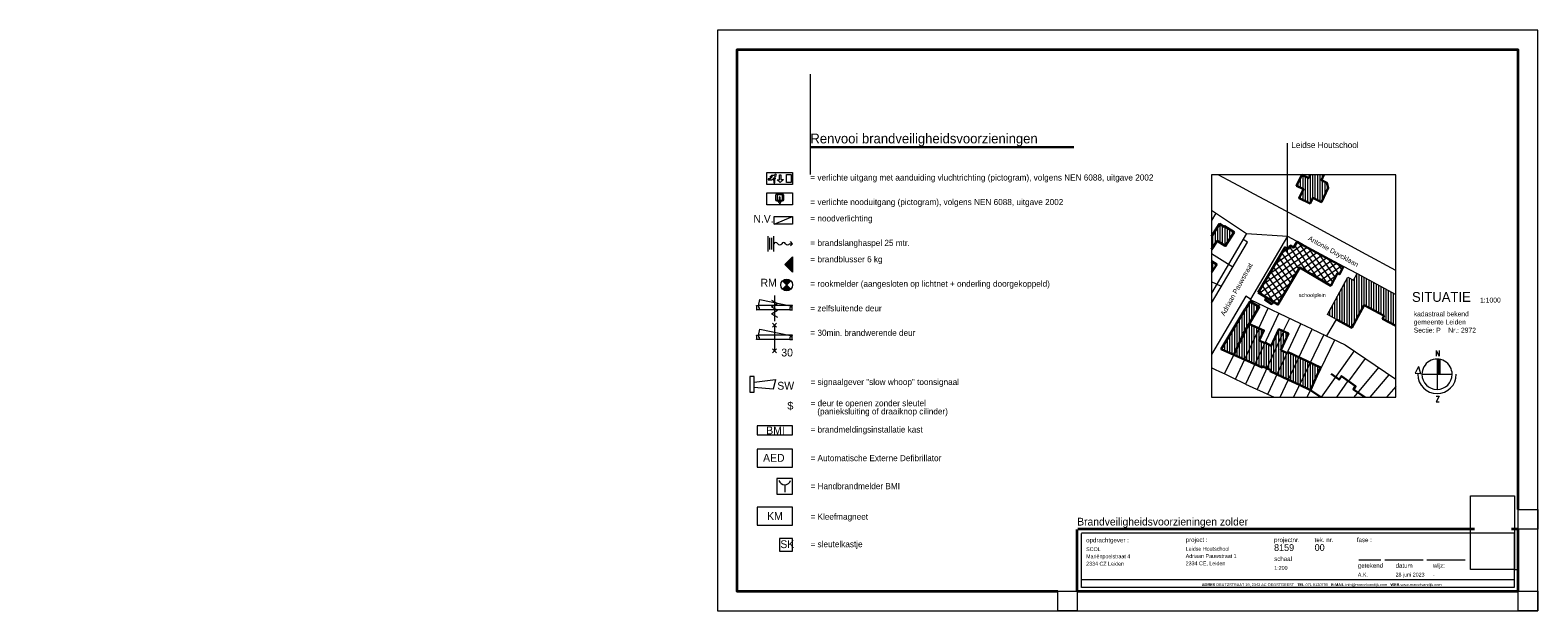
# Model space of a CAD drawing. Header units: millimetres. Extents: x 0 to 10560344, y -63228 to 177747.
# Tile 101 of 126: x 140791 to 217970, y -62457 to -32757. Entities that reach past the tile are written whole.
import ezdxf

# ---------------------------------------------------------------- set-up
doc = ezdxf.new("R2010")
doc.units = ezdxf.units.MM
doc.linetypes.add('HIDDEN', pattern=[9.525, 6.35, -3.175])
for name, color, linetype, lineweight in [('005', 9, 'Continuous', 5), ('008', 8, 'Continuous', 9), ('013', 220, 'Continuous', 13), ('018', 1, 'Continuous', 18), ('035', 82, 'Continuous', 35), ('050', 132, 'Continuous', 30), ('Bouwkundig brandweer', 190, 'Continuous', 13), ('hatch008', 151, 'Continuous', 5), ('hatch013', 201, 'Continuous', 13), ('TEKST013', 6, 'Continuous', 13), ('text008', 8, 'Continuous', 9), ('text018', 1, 'Continuous', 20)]:
    doc.layers.add(name, color=color, linetype=linetype, lineweight=lineweight)
doc.layers.add('AL22----_BINNENWAND', color=7, linetype='Continuous')
doc.layers.add('Z00-tekst', color=11, linetype='Continuous')
doc.layers.add('xx HIDDEN', color=30, linetype='Continuous', lineweight=0, plot=False)
doc.layers.add('xxhiddenxx', color=40, linetype='Continuous', lineweight=0, plot=False)
doc.styles.add('01_50', font='swiss.ttf', dxfattribs={"height": 110})
doc.styles.add('Century 2 teksten', font='GOTHIC.TTF', dxfattribs={"height": 2})
doc.styles.add('mvd', font='GOTHIC.TTF')
doc.styles.get("Standard").update_dxf_attribs({"font": 'simplex.shx'})
picture_1 = doc.add_image_def('image1.jpg', size_in_pixel=(564, 937))
pattern_1 = [(90, (184953.43, -51832.15), (-125, 2e-14), [])]

# ---------------------------------------------------------------- blocks, each defined once
blk = doc.blocks.new('kader MvD A3')
at = {"layer": '008', "transparency": 33554687}
for p, q in [((-71.37, 16.12), (-82.74, 16.12)), ((-49.45, 16.12), (-69.31, 16.12)), ((-27.53, 16.12), (-47.4, 16.12))]:
    blk.add_line(p, q, dxfattribs=at)
at = {"layer": '035', "transparency": 33554687}
blk.add_line((-228.91, 0), (-228.91, 31.97), dxfattribs=at)
for points in [[(-228.69, 0), (-228.69, 0), (0, 0), (0, 32.15), (-3.5, 32.15)], [(-22.76, 32.15), (-228.69, 32.15)]]:
    blk.add_lwpolyline(points, dxfattribs=at)
at = {"layer": 'xx HIDDEN'}
blk.add_lwpolyline([(-1.9, 11.25), (0, 11.25)], dxfattribs=at)
at = {"layer": 'xxhiddenxx', "transparency": 33554687}
for p, q in [((-226.86, 29.91), (-226.86, 1.87)), ((-2.05, 30.1), (-226.64, 30.1)), ((-2.05, 2.05), (-2.05, 30.1)), ((-226.64, 6.16), (-2.05, 6.16)), ((-226.64, 2.05), (-2.05, 2.05))]:
    blk.add_line(p, q, dxfattribs=at)
at = {"layer": 'text008', "transparency": 33554687, "char_height": 2.31, "attachment_point": 1, "style": 'mvd'}
for s, insert in [('opdrachtgever :', (-224.28, 27.68)), ('project :', (-172.63, 27.87)), ('projectnr.', (-126.76, 27.78)), ('tek. nr.', (-105.7, 27.78)), ('fase :', (-83.81, 27.78)), ('schaal', (-126.68, 17.98)), ('getekend', (-83.29, 14.47)), ('datum', (-63.7, 14.47)), ('wijz:', (-44.3, 14.47))]:
    blk.add_mtext(s, dxfattribs=dict(at, insert=insert))
at = {"layer": 'text018', "transparency": 33554687, "insert": (-102.06, 3.17), "char_height": 1.43835, "attachment_point": 5, "style": 'mvd'}
blk.add_mtext('{\\fArial|b1|i0|c0|p34;ADRES} DEUTZSTRAAT 19, 2342 AC OEGSTGEEST   {\\fArial|b1|i0|c0|p34;TEL} 071 5120790   {\\fArial|b1|i0|c0|p34;E-MAIL} info@marcelvandijk.com   {\\fArial|b1|i0|c0|p34;WEB} www.marcelvandijk.com', dxfattribs=at)
at = {"layer": 'text018', "style": 'Century 2 teksten'}
for tag, p, height in [('OMSCHRIJVING_ETIKET', (-228.91, 34.1), 4), ('PROJECTNR:', (-126.76, 20.92), 3.5), ('TEKENINGNR:', (-105.7, 20.92), 3.5), ('FASE', (-83.81, 20.92), 3), ('ADRES_OPDRACHTGEVER:', (-224.28, 17.1), 2), ('OPDRACHTGEVER:', (-224.28, 20.82), 2), ('ADRES_PROJECT:', (-172.63, 17.28), 2), ('PROJECT:', (-172.63, 21.01), 2), ('POSTCODE_OPDRACHTGEVER:', (-224.28, 13.29), 2), ('POSTCODE_PROJECT:', (-172.63, 13.48), 2), ('SCHAAL:', (-126.68, 11.12), 2), ('GETEKEND', (-83.29, 7.61), 2), ('DATUM', (-63.7, 7.61), 2), ('WIJZIGINGSDATUM', (-44.3, 7.61), 2)]:
    blk.add_attdef(tag, p, '', height=height, dxfattribs=at)
at = {"layer": '005'}
image = blk.add_image(picture_1, insert=(-24.88, 11.25), size_in_units=(22.98, 38.17), dxfattribs=at)
image.dxf.flags = 7

msp = doc.modelspace()

# ---------------------------------------------------------------- hatches: boundary and pattern name
at = {"layer": 'Bouwkundig brandweer', "transparency": 33554687}
h = msp.add_hatch(dxfattribs=at)
h.set_pattern_fill('ANSI37', color=256, scale=80, angle=80)
h.paths.add_polyline_path([(205941.2, -43749), (205642.9, -43586.4), (205467.6, -43877.4), (205464, -43875.9), (205292.8, -43779), (205188.3, -43954.7), (205027.3, -43863.5), (203657, -46176.7), (204663, -46788.8), (205780.2, -44893.9), (207367.8, -45825.7), (207719.9, -45194.4), (207809.5, -45245.9), (208005.5, -44857.6)])
at = {"layer": 'Bouwkundig brandweer'}
for points in [[(179816.2, -44357.8), (179428.3, -44745.8), (179816.2, -45133.7)], [(179728.4, -45576.5, 0.4142136), (179304.1, -45576.5), (179516.2, -45788.7)], [(179728.4, -45576.5, 0.4142136), (179304.1, -45576.5), (179516.2, -45788.7)], [(179516.2, -45788.7), (179304.1, -46000.8, 0.4142136), (179728.4, -46000.8)], [(179516.2, -45788.7), (179304.1, -46000.8, 0.4142136), (179728.4, -46000.8)]]:
    msp.add_hatch(color=256, dxfattribs=at).paths.add_polyline_path(points)
at = {"layer": 'hatch008'}
h = msp.add_hatch(dxfattribs=at)
h.set_pattern_fill('ANSI31', scale=1000, angle=45, style=0)
h.set_pattern_definition(pattern_1)
h.paths.add_polyline_path([(206447.7, -41337.7), (206890.4, -41549), (207243.1, -40815.9), (207174, -40564.4), (206890.4, -40425.1), (207017.5, -40158.2), (206322.5, -40158.2), (206242, -40321), (205888.3, -40158.2), (205619.5, -40713.3), (205970.3, -40881.4), (205750.3, -41344.6), (206311.1, -41617.9)])
at = {"layer": 'hatch008', "ltscale": 0.025}
h = msp.add_hatch(dxfattribs=at)
h.set_pattern_fill('ANSI31', scale=1000, angle=45, style=0)
h.set_pattern_definition([(90, (-1733289.6, 32982.14), (-125, 2e-14), [])])
h.paths.add_polyline_path([(201968.6, -43797.2), (202422.7, -43087.3), (201935.1, -42774.1), (201906.6, -42814.7), (201678.3, -42670.8), (201264, -43316), (201264, -43983.1), (201555.3, -43533.6)])
h.paths.add_polyline_path([(201264, -45154), (201529.2, -44741.9), (201264, -44571.5)])
at = {"layer": 'hatch008'}
h = msp.add_hatch(dxfattribs=at)
h.set_pattern_fill('ANSI31', scale=1000, angle=45, style=0)
h.set_pattern_definition(pattern_1)
h.paths.add_polyline_path([(209078.2, -46817), (210099.3, -47374.2), (210020.3, -47517.1), (210694.8, -47887.5), (210694.8, -46280.6), (208718.4, -45197.6), (208525.3, -45544.3), (208241.6, -45388.9), (207197.7, -47292.1), (207656.4, -47549.4), (208440.1, -47976.1)])
h = msp.add_hatch(dxfattribs=at)
h.set_pattern_fill('ANSI31', scale=1000, angle=45, style=0)
h.set_pattern_definition(pattern_1)
h.paths.add_polyline_path([(202906.5, -48274.8), (203238.4, -47715.8), (203661.3, -46886), (203248.9, -46630), (202999.4, -47031.8), (202991.6, -47027.1), (201764.5, -49076.5), (202401.9, -49357.2)])
h.paths.add_polyline_path([(203709.1, -48010), (203701.5, -48005.5), (203202.4, -47786.4), (202401.9, -49357.2), (202958.3, -49606.2)])
h.paths.add_polyline_path([(203996.2, -48759.8), (203710.7, -48637.5), (203947.6, -48113.5), (203709.6, -48009), (202958.3, -49606.2), (203488.4, -49840.3)])
h.paths.add_polyline_path([(203488.4, -49840.3), (203854.7, -50007.1), (203883.7, -49951.7), (204090, -50048.3), (204947.6, -48172.6), (204833.1, -48099.5), (204713.7, -48045.8), (204323.8, -48901.4), (204006.2, -48738.5)])
h.paths.add_polyline_path([(204090, -50048.3), (204297.5, -50145.4), (204272.3, -50204), (204620.8, -50367.5), (205130.7, -49274), (204820.1, -49123.2), (205200.9, -48264.7), (204955.8, -48154.6)])
h.paths.add_polyline_path([(204620.8, -50367.5), (205202, -50639.1), (205741.9, -49487.8), (205158, -49215.4)])
h.paths.add_polyline_path([(206318.9, -49756.9), (205741.9, -49487.8), (205202, -50639.1), (205765.8, -50902.2)])
h.paths.add_polyline_path([(206849.2, -50004.3), (206318.9, -49756.9), (205765.8, -50902.2), (206339.5, -51169.2)])
at = {"layer": 'hatch013'}
msp.add_hatch(color=7, dxfattribs=at).paths.add_polyline_path([(212810.1, -50359.2), (212950.7, -50359.2), (212950.7, -49597.2, 0.045627), (212810.1, -49584.3)])

# ---------------------------------------------------------------- linework, layer by layer
at = {"layer": '008', "color": 7}
for p, q in [((212810.1, -49584.3), (212810.1, -51134.1)), ((212950.7, -49597.2), (212950.7, -50359.2)), ((212035.3, -50359.2), (213585, -50359.2))]:
    msp.add_line(p, q, dxfattribs=at)
for points in [[(211868.3, -49961.3), (211686.3, -50305.5), (211828, -50321.3)], [(211868.3, -49961.3), (211969.8, -50337.2), (211828, -50321.3)]]:
    msp.add_lwpolyline(points, dxfattribs=at)
for radius, start, end in [(774.9, 0.000017, 180.000017), (985.7, 180.000017, 0.000017), (774.9, 180.000017, 0.000017)]:
    msp.add_arc((212810.1, -50359.2), radius, start, end, dxfattribs=at)
at = {"layer": '013'}
msp.add_lwpolyline([(205150.9, -44107), (205150.9, -38537.5)], dxfattribs=at)
at = {"layer": '018', "color": 7}
msp.add_lwpolyline([(201264, -51533.5), (210694.8, -51533.5), (210694.8, -40158.2), (201264, -40158.2)], close=True, dxfattribs=at)
msp.add_lwpolyline([(201264, -51533.5), (210694.8, -51533.5), (210694.8, -40158.2), (201264, -40158.2)], close=True, dxfattribs=at)
for points in [[(210694.8, -45054.6), (209174.8, -44227.7), (208019, -43598.3), (206636.4, -42850.8), (204830.1, -41881.6), (203447.1, -41142.7), (202657.7, -40720), (202112.7, -40433.6), (201613.1, -40158.2)], [(201264, -41969.9), (203062, -43152.5), (205156.6, -43294.5), (206635.4, -44103)], [(201491.4, -42119.5), (201264, -42496.7)], [(203062, -43152.5), (201264, -46211)], [(201264, -46726.6), (203113.6, -43593), (202882.4, -43458)], [(205156.6, -43294.5), (203268.6, -46514.6)], [(202349.6, -44887.4), (201264, -44197.9)], [(206635.4, -44103), (207480, -44566.4), (208007.4, -44835.5), (208718.4, -45197.6)], [(207161.4, -48395.7), (207656.4, -47549.4), (207197.7, -47292.1), (208241.6, -45388.9), (208525.3, -45544.3), (208718.4, -45197.6), (210694.8, -46280.6)], [(207161.4, -48395.7), (207656.4, -47549.4), (207197.7, -47292.1), (208241.6, -45388.9), (208525.3, -45544.3), (208718.4, -45197.6), (210694.8, -46280.6)], [(201771.3, -45867.2), (201264, -45626.2)], [(204147.1, -51383.4), (205831.5, -47771.1), (203254.7, -46541.6), (203268.6, -46514.6), (203020.4, -46368.8), (201264, -49343.6)], [(204147.1, -51383.4), (205831.5, -47771.1), (203254.7, -46541.6), (203268.6, -46514.6), (203020.4, -46368.8), (201264, -49343.6)], [(203723, -46765), (201904.5, -50333.2)], [(202484.4, -50613.6), (203709.1, -48010), (203695.6, -48001.9), (204172.9, -46979.7)], [(202484.4, -50613.6), (203709.1, -48010), (203695.6, -48001.9), (204172.9, -46979.7)], [(204711.9, -47236.9), (203006.9, -50864.7)], [(204711.9, -47236.9), (203006.9, -50864.7)], [(205259.5, -47498.2), (204928.1, -48160.2), (204947.6, -48172.6), (203593.9, -51133.4)], [(204782.5, -51533.5), (206418.3, -48045.5), (205831.5, -47771.1)], [(207010.6, -48324.7), (205460.9, -51533.5)], [(206163.5, -51533.5), (207583, -48594.4)], [(206418.3, -48045.5), (208114.2, -48844.8), (210694.8, -50614.4)], [(208571.7, -49158.5), (206873, -51533.5)], [(203006.9, -50864.7), (202306.9, -50528.3), (201964.6, -50360.2), (201844.5, -50306.2), (201652.3, -50216.1), (201508.2, -50147.1), (201364.1, -50078.1), (201295.1, -50047.7), (201264, -50034.2)], [(207678, -51533.5), (208262.6, -50698.5), (208264.4, -50695.7), (208296.2, -50718.5), (209139.2, -49547.6)], [(209820.5, -50014.8), (208543.9, -51533.5)], [(203006.9, -50864.7), (204468.2, -51533.5)], [(209385.1, -51533.5), (210355.2, -50381.5)], [(210694.8, -50987.5), (210230.7, -51533.5)]]:
    msp.add_lwpolyline(points, dxfattribs=at)
at = {"layer": '035'}
msp.add_lwpolyline([(216969.9, -57282.9), (216969.9, -33757.2), (176969.9, -33757.2), (176969.9, -61457.2), (193391.7, -61457.2)], dxfattribs=at)
at = {"layer": '050'}
msp.add_lwpolyline([(180732.3, -38736.4), (194223.2, -38736.4)], dxfattribs=at)
at = {"layer": '050', "color": 7}
for points in [[(206322.5, -40158.2), (206242, -40321), (205888.3, -40158.2), (205619.5, -40713.3), (205970.3, -40881.4), (205750.3, -41344.6), (206311.1, -41617.9), (206447.7, -41337.7), (206890.4, -41549), (207243.1, -40815.9), (207174, -40564.4), (206890.4, -40425.1), (207017.5, -40158.2)], [(201264, -43983.1), (201555.3, -43533.6), (201965.3, -43795.1), (201968.5, -43797.3), (202422.7, -43087.3), (201935.1, -42774.1), (201906.6, -42814.7), (201678.3, -42670.8), (201264, -43316)], [(203657, -46176.7), (205027.3, -43863.5), (205188.3, -43954.7), (205292.8, -43779), (205464, -43875.9), (205467.6, -43877.4), (205642.9, -43586.4), (205941.2, -43749), (205953.2, -43730)], [(205941.2, -43749), (208005.5, -44857.6), (207809.5, -45245.9), (207719.9, -45194.4), (207367.8, -45825.7), (205780.2, -44893.9), (204663, -46788.8), (203657, -46176.7)], [(201264, -45154), (201529.2, -44741.9), (201264, -44571.5)], [(206864, -51533.5), (206339.5, -51169.2), (205765.8, -50902.2), (205202, -50639.1), (204620.8, -50367.5), (204272.3, -50204), (204297.5, -50145.4), (203883.7, -49951.7), (203854.7, -50007.1), (203488.4, -49840.3), (202958.3, -49606.2), (202401.9, -49357.2), (201764.5, -49076.5), (202991.6, -47027.1), (202999.4, -47031.8), (203248.9, -46630), (203710.6, -46916.5), (203463.8, -47317.5), (203471.3, -47323.5), (202906.5, -48274.8), (202401.9, -49357.2)], [(206864, -51533.5), (206339.5, -51169.2), (205765.8, -50902.2), (205202, -50639.1), (204620.8, -50367.5), (204272.3, -50204), (204297.5, -50145.4), (203883.7, -49951.7), (203854.7, -50007.1), (203488.4, -49840.3), (202958.3, -49606.2), (202401.9, -49357.2), (201764.5, -49076.5), (202991.6, -47027.1), (202999.4, -47031.8), (203248.9, -46630), (203710.6, -46916.5), (203463.8, -47317.5), (203471.3, -47323.5), (202906.5, -48274.8), (202401.9, -49357.2)], [(204081.1, -46434.8), (204008.8, -46555.3), (204007.5, -46558.4), (204348.7, -46767.7), (204425, -46644)], [(207656.4, -47549.4), (208440.1, -47976.1), (209078.2, -46817), (210099.3, -47374.2), (210020.3, -47517.1), (210694.8, -47887.5)], [(207656.4, -47549.4), (208440.1, -47976.1), (209078.2, -46817), (210099.3, -47374.2), (210020.3, -47517.1), (210694.8, -47887.5)], [(203202.4, -47786.4), (203947.6, -48113.5), (203710.7, -48637.5), (203996.2, -48759.8)], [(204006.2, -48738.5), (204323.8, -48901.4), (204713.7, -48045.8), (205200.9, -48264.7), (204820.1, -49123.2), (205130.7, -49274)], [(205158, -49215.4), (206849.2, -50004.3), (206880.2, -49972.2)], [(206849.2, -50004.3), (206339.5, -51169.2)], [(207385.4, -50330.6), (207796.9, -50631.6), (207922.1, -50452.8), (207924.7, -50448.8), (208636.8, -50967.1), (208527.3, -51129), (209105.4, -51533.5)]]:
    msp.add_lwpolyline(points, dxfattribs=at)
at = {"layer": 'Bouwkundig brandweer'}
for p, q in [((178876.2, -42681.5), (179816.2, -42285.9)), ((179816.2, -44357.8), (179428.3, -44745.8)), ((179816.2, -44357.8), (179428.3, -44745.8)), ((179428.3, -44745.8), (179816.2, -45133.7)), ((179428.3, -44745.8), (179816.2, -45133.7)), ((179816.2, -44357.8), (179816.2, -45133.7)), ((179816.2, -44357.8), (179816.2, -45133.7)), ((179728.4, -45576.5), (179304.1, -46000.8)), ((179304.1, -45576.5), (179728.4, -46000.8)), ((179716.2, -46840.7), (178076.2, -46840.7)), ((179682.2, -47068.7), (178110.2, -47068.7)), ((178745.6, -46564.8), (179046.9, -46738.7)), ((178745.6, -46912.7), (179046.9, -46738.7)), ((178745.6, -46912.7), (179046.9, -47086.7)), ((178745.6, -47260.6), (179046.9, -47086.7)), ((178745.6, -47260.6), (179046.9, -47434.6)), ((178790.2, -47950.5), (179002.3, -47738.4)), ((179002.3, -47950.5), (178790.2, -47738.4)), ((179716.2, -48352.7), (178076.2, -48352.7)), ((179682.2, -48580.7), (178110.2, -48580.7)), ((178790.2, -49264.3), (179002.3, -49052.2)), ((179002.3, -49264.3), (178790.2, -49052.2))]:
    msp.add_line(p, q, dxfattribs=at)
for points in [[(178504.2, -40035), (179816.2, -40035), (179816.2, -40643.9), (178504.2, -40643.9)], [(179221.7, -40151.1), (179221.7, -40403.4), (179347.8, -40403.4), (179192.6, -40557), (179029.3, -40406.6), (179157, -40406.6), (179157, -40149.5)], [(179513.2, -40142.1), (179749.3, -40142.1), (179749.3, -40554.3), (179513.2, -40554.3)], [(178504.2, -41076.7), (179816.2, -41076.7), (179816.2, -41685.5), (178504.2, -41685.5)], [(179100.4, -41502.9), (179031.2, -41502.9), (178988.3, -41485.7), (178969.8, -41440.3), (178969.8, -41181.3), (178986.7, -41137.4), (179033, -41119.1), (179293.9, -41119.1), (179335.3, -41138.6), (179353.6, -41180.1), (179353.6, -41440.8), (179334.1, -41483.4), (179292.7, -41501.7), (179223.2, -41501.7), (179223.2, -41446.9), (179292.7, -41446.9), (179297.1, -41443.9), (179298.9, -41438.2), (179298.9, -41179.5), (179296.3, -41174.4), (179290.6, -41171.7), (179030.4, -41171.7), (179025.3, -41174.6), (179022.7, -41180.4), (179022.7, -41439.4), (179024.8, -41445.5), (179030.4, -41448.4), (179099.2, -41448.4)], [(179136, -41289.9), (179136, -41537.2), (179084.6, -41528), (179160.5, -41647.5), (179237.2, -41528.1), (179185.8, -41536.8), (179185.8, -41290.7)], [(178876.2, -42285.9), (179816.2, -42285.9), (179816.2, -42681.5), (178876.2, -42681.5)], [(177976.2, -47054.7), (177996.2, -47054.7), (177996.2, -46854.7), (177976.2, -46854.7), (177976.2, -46840.7), (178076.2, -46840.7), (178076.2, -46942.7), (178110.2, -46942.7), (178110.2, -47068.7), (177976.2, -47068.7)], [(179816.2, -47054.7), (179796.2, -47054.7), (179796.2, -46854.7), (179816.2, -46854.7), (179816.2, -46840.7), (179716.2, -46840.7), (179716.2, -46942.7), (179682.2, -46942.7), (179682.2, -47068.7), (179816.2, -47068.7)], [(177976.2, -48566.7), (177996.2, -48566.7), (177996.2, -48366.7), (177976.2, -48366.7), (177976.2, -48352.7), (178076.2, -48352.7), (178076.2, -48454.7), (178110.2, -48454.7), (178110.2, -48580.7), (177976.2, -48580.7)], [(179816.2, -48566.7), (179796.2, -48566.7), (179796.2, -48366.7), (179816.2, -48366.7), (179816.2, -48352.7), (179716.2, -48352.7), (179716.2, -48454.7), (179682.2, -48454.7), (179682.2, -48580.7), (179816.2, -48580.7)], [(177848.3, -50474.6), (177635.3, -50474.6), (177635.3, -51269.5), (177848.3, -51269.5)], [(179816.2, -53000.9), (177999.5, -53000.9), (177999.5, -53459.8), (179816.2, -53459.8)], [(179816.1, -54183.9), (177999.3, -54183.9), (177999.3, -55101.7), (179816.1, -55101.7)], [(179016.2, -56487.6), (179816.2, -56487.6), (179816.2, -55687.6), (179016.2, -55687.6)], [(179816.2, -57160.9), (177999.5, -57160.9), (177999.5, -58078.7), (179816.2, -58078.7)], [(179816.2, -58749.8), (179141.9, -58749.8), (179141.9, -59398), (179816.2, -59398)]]:
    msp.add_lwpolyline(points, close=True, dxfattribs=at)
for points in [[(178600.8, -40419.4), (178748.2, -40419.4), (178788.4, -40379.2), (178856.9, -40450.6), (178856.9, -40551.8), (178862.2, -40559.5), (178872.6, -40562.4), (178901.2, -40562.4), (178911.5, -40558.5), (178915.5, -40548.1), (178915.5, -40424.4), (178829.3, -40336.6), (178855.1, -40311.7), (178906.6, -40363.2), (178919, -40365.7), (178929, -40364), (178944.8, -40349.1), (178947.2, -40340), (178941.4, -40328.3), (178889.1, -40276), (178925.7, -40240.3), (178927.3, -40226.2), (178946.4, -40229.6), (178987.9, -40213), (179004.5, -40173.9), (178987.1, -40133.3), (178949.7, -40115), (178907.4, -40132.4), (178889.9, -40176.4), (178892.4, -40188.9), (178733.8, -40188.9), (178664.1, -40256.9), (178660.7, -40268.6), (178664.1, -40278.5), (178679, -40291.8), (178690.6, -40293.5), (178699.8, -40291.8), (178755.4, -40238.7), (178793.6, -40238.7), (178672.4, -40359), (178589.3, -40359), (178576.9, -40364), (178571.9, -40375.7), (178571.9, -40407.2), (178576, -40413.8), (178587.7, -40419.6), (178600.8, -40419.4)], [(178546.4, -43285.2), (178546.4, -44079.4)], [(178646.4, -43385.2), (178646.4, -43979.4)], [(178759.2, -43979.4), (178759.2, -43385.2)], [(178859.2, -44079.4), (178859.2, -43285.2)], [(179666.2, -43682.3), (179816.2, -43682.3)], [(179816.2, -43682.3), (179707.5, -43573.6)], [(179816.2, -43682.3), (179707.5, -43791.1)], [(178080.2, -46856.7), (178136.3, -46538.6), (179712.2, -46856.7)], [(178896.2, -46332.4), (178896.2, -47646.3)], [(178896.2, -46489.3), (178896.2, -47489.3)], [(178896.2, -47844.4), (178896.2, -49158.3)], [(178080.2, -48368.7), (178136.3, -48050.6), (179712.2, -48368.7)], [(177848.3, -50756.2), (178953.2, -50632.2), (178820.7, -51127), (177848.3, -51039)], [(179416.2, -56011.2), (179416.2, -56387.6)]]:
    msp.add_lwpolyline(points, dxfattribs=at)
msp.add_circle((179516.2, -45788.7), 300, dxfattribs=at)
for centre, radius, start, end in [((178960.1, -43739.5), 115.9, 29.530342, 150.469658), ((179161.9, -43625.2), 115.9, 209.530342, 330.469658), ((179363.6, -43739.5), 115.9, 29.530342, 150.469658), ((179565.4, -43625.2), 115.9, 209.530342, 330.469658), ((179416.2, -55695.4), 313.8, 197.080547, 342.919453)]:
    msp.add_arc(centre, radius, start, end, dxfattribs=at)
at = {"layer": 'xx HIDDEN'}
for points in [[(175969.9, -32757.2), (175969.9, -62457.2), (217969.9, -62457.2), (217969.9, -32757.2)], [(216969.9, -57282.9), (217969.9, -57282.9), (217969.9, -58282.9), (216969.9, -58282.9)], [(193391.7, -61457.2), (194391.7, -61457.2), (194391.7, -62457.2), (193391.7, -62457.2)], [(216969.9, -61457.2), (217969.9, -61457.2), (217969.9, -62457.2), (216969.9, -62457.2)]]:
    msp.add_lwpolyline(points, close=True, dxfattribs=at)
msp.add_lwpolyline([(180732.3, -40135.6), (180732.3, -35009.8)], dxfattribs=at)

# ---------------------------------------------------------------- block references
at = {"layer": 'AL22----_BINNENWAND'}
ref = msp.add_blockref('kader MvD A3', (216969.9, -61456.6), dxfattribs=dict(at, xscale=98.63330502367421, yscale=98.63330502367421, zscale=98.63330502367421))
ref.add_attrib('OPDRACHTGEVER:', 'SCOL', (194848.5, -59402.7), dxfattribs={"layer": 'text018', "height": 197.27, "style": 'Century 2 teksten'})
ref.add_attrib('ADRES_OPDRACHTGEVER:', 'Mariënpoelstraat 4', (194848.5, -59770.4), dxfattribs={"layer": 'text018', "height": 197.267, "style": 'Century 2 teksten'})
ref.add_attrib('POSTCODE_OPDRACHTGEVER:', '2334 CZ Leiden', (194848.5, -60145.4), dxfattribs={"layer": 'text018', "height": 197.267, "style": 'Century 2 teksten'})
ref.add_attrib('PROJECT:', 'Leidse Houtschool', (199943, -59384.4), dxfattribs={"layer": 'text018', "height": 197.267, "style": 'Century 2 teksten'})
ref.add_attrib('ADRES_PROJECT:', 'Adriaan Pauwstraat 1', (199943, -59752.2), dxfattribs={"layer": 'text018', "height": 197.267, "style": 'Century 2 teksten'})
ref.add_attrib('POSTCODE_PROJECT:', '2334 CE, Leiden', (199943, -60127.2), dxfattribs={"layer": 'text018', "height": 197.267, "style": 'Century 2 teksten'})
ref.add_attrib('PROJECTNR:', '8159', (204466.8, -59393.4), dxfattribs={"layer": 'text018', "height": 345.22, "style": 'Century 2 teksten'})
ref.add_attrib('TEKENINGNR:', '00', (206544.6, -59393.4), dxfattribs={"layer": 'text018', "height": 345.22, "style": 'Century 2 teksten'})
ref.add_attrib('GETEKEND', 'A.K.', (208754.4, -60705.6), dxfattribs={"layer": 'text018', "height": 197.27, "style": 'Century 2 teksten'})
ref.add_attrib('DATUM', '28 juni 2023', (210687.2, -60705.6), dxfattribs={"layer": 'text018', "height": 197.267, "style": 'Century 2 teksten'})
ref.add_attrib('WIJZIGINGSDATUM', '-', (212600.2, -60705.6), dxfattribs={"layer": 'text018', "height": 197.3, "style": 'Century 2 teksten'})
ref.add_attrib('SCHAAL:', '1:200', (204475, -60359.4), dxfattribs={"layer": 'text018', "height": 197.27, "style": 'Century 2 teksten'})
ref.add_attrib('OMSCHRIJVING_ETIKET', 'Brandveiligheidsvoorzieningen zolder', (194391.7, -58093.1), dxfattribs={"layer": 'text018', "height": 394.533, "style": 'Century 2 teksten'})

# ---------------------------------------------------------------- texts
at = {"layer": '008', "color": 7, "ltscale": 100, "insert": (211617.1, -47142.9), "char_height": 250, "width": 3881.686, "attachment_point": 1, "style": 'mvd'}
msp.add_mtext('kadastraal bekend \\Pgemeente Leiden\\PSectie: P    Nr.: 2972', dxfattribs=at)
at = {"layer": '013', "color": 7, "char_height": 281.1, "width": 2357.919, "attachment_point": 5}
for s, insert in [('N', (212842.5, -49285.8)), ('Z', (212842.5, -51626.2))]:
    msp.add_mtext(s, dxfattribs=dict(at, insert=insert))
at = {"layer": 'Bouwkundig brandweer', "char_height": 400, "attachment_point": 1, "style": 'mvd'}
for s, insert in [('N.V.', (177812.9, -42205.1)), ('RM', (178178.7, -45472.6)), ('30', (179243.1, -49045.8)), ('SW', (179037.2, -50743.9)), ('{\\fArial|b0|i0|c238|p34;$}', (179549.5, -51764.8)), ('BMI', (178470, -53030.4)), ('AED', (178308.8, -54433.3)), ('KM', (178514.6, -57410.3)), ('SK', (179193, -58849.1))]:
    msp.add_mtext(s, dxfattribs=dict(at, insert=insert))
at = {"layer": 'TEKST013', "color": 7, "char_height": 250, "width": 3783.629, "attachment_point": 1, "line_spacing_factor": 0.8, "style": 'mvd'}
for s, insert, rotation in [('Antonie Duycklaan', (206306.7, -43262.6), 331), ('Adriaan Pauwstraat', (201707.7, -47270.4), 60.962491)]:
    msp.add_mtext(s, dxfattribs=dict(at, insert=insert, rotation=rotation))
at = {"layer": 'TEKST013', "color": 7, "insert": (205730.7, -46209.9), "char_height": 200, "width": 3783.629, "attachment_point": 1, "line_spacing_factor": 0.8, "style": 'mvd'}
msp.add_mtext('schoolplein', dxfattribs=at)
at = {"layer": 'text008', "linetype": 'HIDDEN', "ltscale": 20, "transparency": 33554687, "char_height": 313.5, "width": 47559.264, "attachment_point": 1, "line_spacing_factor": 0.8, "style": 'mvd'}
for s, insert in [('Leidse Houtschool', (205348.2, -38473.1)), ('= verlichte uitgang met aanduiding vluchtrichting (pictogram), volgens NEN 6088, uitgave 2002\\P\\P\\P= verlichte nooduitgang (pictogram), volgens NEN 6088, uitgave 2002\\P\\P= noodverlichting\\P\\P\\P= brandslanghaspel 25 mtr.\\P\\P= brandblusser 6 kg\\P\\P\\P= rookmelder (aangesloten op lichtnet + onderling doorgekoppeld)\\P\\P\\P= zelfsluitende deur\\P\\P\\P= 30min. brandwerende deur', (180732.3, -40135.6)), ('= signaalgever "slow whoop" toonsignaal', (180735.9, -50593)), ('= deur te openen zonder sleutel\\P   (panieksluiting of draaiknop cilinder)', (180735.9, -51679.4)), ('= brandmeldingsinstallatie kast', (180735.9, -53025.2)), ('= Automatische Externe Defibrillator', (180735.9, -54489.2)), ('= Handbrandmelder BMI', (180735.9, -55922.2)), ('= Kleefmagneet', (180735.9, -57481.6)), ('= sleutelkastje', (180735.9, -58889.6))]:
    msp.add_mtext(s, dxfattribs=dict(at, insert=insert))
at = {"layer": 'text018', "color": 7, "insert": (180732.3, -38698), "char_height": 500, "width": 14316.214, "attachment_point": 7, "style": 'mvd'}
msp.add_mtext('Renvooi brandveiligheidsvoorzieningen', dxfattribs=at)
at = {"layer": 'text018', "color": 7, "style": 'mvd'}
for s, insert, char_height, attachment_point in [('SITUATIE', (211528.3, -46660), 500, 7), ('1:1000', (215014.8, -46438.7), 250, 1)]:
    msp.add_mtext(s, dxfattribs=dict(at, insert=insert, char_height=char_height, attachment_point=attachment_point))
at = {"layer": 'Z00-tekst', "insert": (110004.2, -34750.1), "char_height": 110, "width": 4995.453, "attachment_point": 1, "style": '01_50'}
msp.add_mtext('\\pi-330,l440,t440;Wijz. 18.02.16', dxfattribs=at)

doc.saveas('drawing.dxf')
